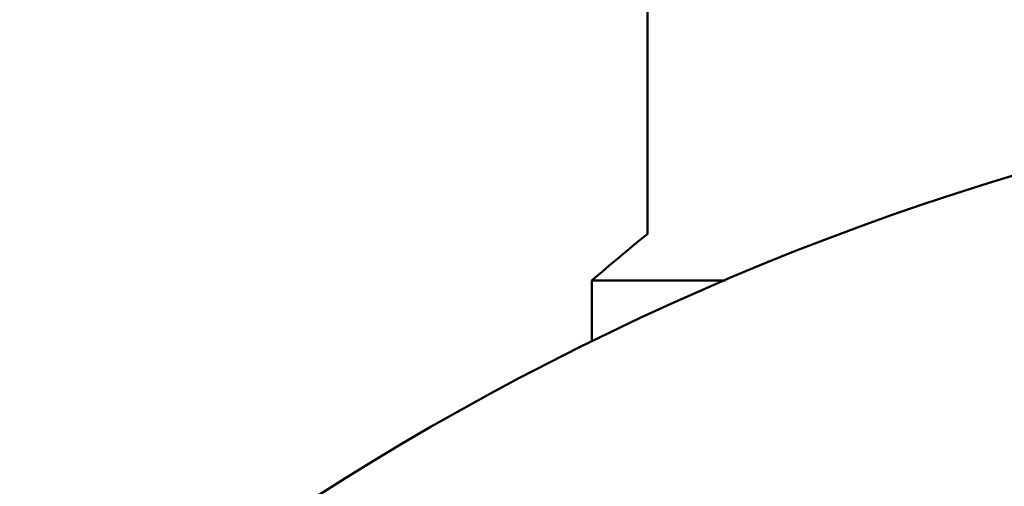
# Model space of a CAD drawing. Header units: millimetres. Extents: x 61 to 1929, y 482 to 2664.
# Tile 88 of 219: x 755.68 to 773.39, y 574.56 to 582.94. Entities that reach past the tile are written whole.
import ezdxf

# ---------------------------------------------------------------- set-up
doc = ezdxf.new("R2010")
doc.units = ezdxf.units.MM
doc.header["$LTSCALE"] = 10
doc.layers.add('Widoczne (ISO)', color=7, linetype='Continuous', lineweight=50)

msp = doc.modelspace()

# ---------------------------------------------------------------- linework, layer by layer
at = {"layer": 'Widoczne (ISO)'}
for p, q in [((766.974, 593.257), (766.974, 579.094)), ((765.974, 578.257), (768.378, 578.257)), ((765.974, 578.257), (765.974, 577.157))]:
    msp.add_line(p, q, dxfattribs=at)
msp.add_circle((787.974, 532.257), 50, dxfattribs=at)
msp.add_arc((798.564, 540.337), 50, 129.1831, 130.6775, dxfattribs=at)

doc.saveas('drawing.dxf')
